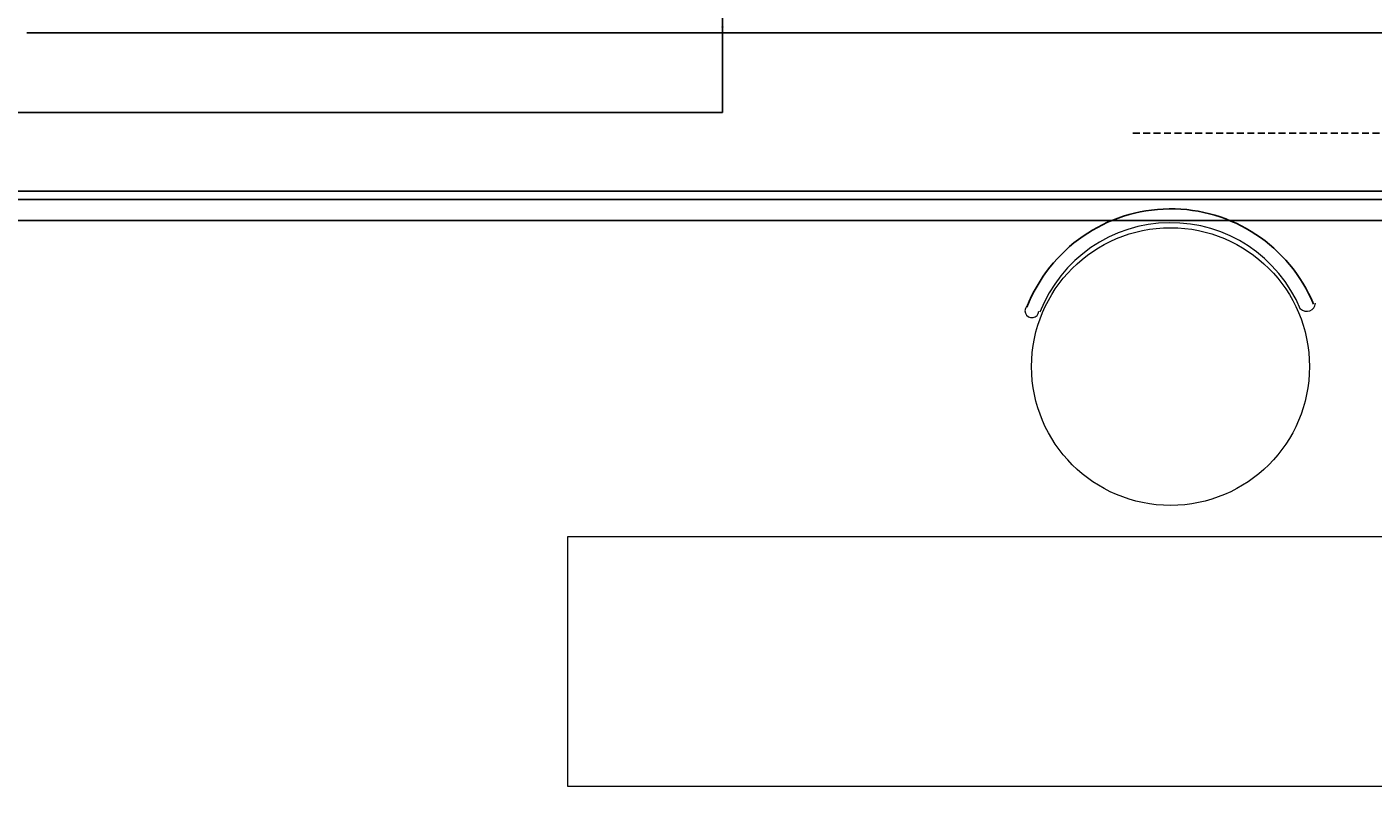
# Model space of a CAD drawing. Header units: millimetres. Extents: x 0 to 84060, y 0 to 52805.
# Tile 15 of 60: x 34591 to 37014, y 16015 to 17382. Entities that reach past the tile are written whole.
import ezdxf

# ---------------------------------------------------------------- set-up
doc = ezdxf.new("R2010")
doc.units = ezdxf.units.MM
doc.header["$LTSCALE"] = 50
doc.header["$MEASUREMENT"] = 0
doc.header["$PDMODE"] = 1
doc.linetypes.add('20601A200D001$0$DASHED2', pattern=[0.375, 0.25, -0.125])
doc.linetypes.add('CENTRUMLINJE', pattern=[27, 20, -3, 1, -3])
doc.layers.get('DEFPOINTS').update_dxf_attribs({"linetype": 'CONTINUOUS'})
for name, color, linetype in [('20601A200D001$0$00-HEL1', 251, 'CONTINUOUS'), ('20601A200D001$0$A24-HEL1', 252, 'CONTINUOUS'), ('20601A200D001$0$NYE SNITT', 251, 'CONTINUOUS'), ('xref', 7, 'CENTRUMLINJE')]:
    doc.layers.add(name, color=color, linetype=linetype)
doc.styles.add('20601A200D001$0$STANDARD', font='ROMANS.SHX')
doc.dimstyles.new('20601A200D001$0$Standard', dxfattribs={"dimtxt": 0.18, "dimasz": 0.18, "dimexe": 0.18, "dimexo": 0.0625, "dimgap": 0.09, "dimtad": 0, "dimtih": 1, "dimtoh": 1, "dimdec": 4, "dimzin": 0, "dimdsep": 46, "dimtxsty": '20601A200D001$0$STANDARD', "dimcen": 0.09, "dimadec": 0, "dimazin": 0, "dimtfac": 1, "dimtdec": 4, "dimtofl": 0, "dimtmove": 0, "dimatfit": 3, "dimfxl": 1, "dimtolj": 1, "dimtzin": 0, "dimarcsym": 0})

# ---------------------------------------------------------------- blocks, each defined once
blk = doc.blocks.new('*D363')
at = {"layer": '20601A200D001$0$NYE SNITT', "color": 0, "linetype": 'Continuous', "lineweight": -2, "transparency": 16777216}
for p, q in [((130669.6, 17535.8), (133833.8, 17535.8)), ((133833.6, 17535.7), (133833.6, 17381.8)), ((133833.6, 17227.5), (133833.6, 17381.4)), ((130187, 17227.3), (133833.8, 17227.3))]:
    blk.add_line(p, q, dxfattribs=at)
at = {"layer": '20601A200D001$0$NYE SNITT', "color": 0, "linetype": 'Continuous', "transparency": 16777216}
for points in [[(133833.6, 17535.7), (133833.6, 17535.7), (133833.6, 17535.8)], [(133833.6, 17227.5), (133833.6, 17227.5), (133833.6, 17227.3)]]:
    blk.add_solid(points, dxfattribs=at)
at = {"layer": 'DEFPOINTS', "color": 0, "linetype": 'Continuous', "transparency": 16777216}
for p in [(130669.6, 17535.8), (133833.6, 17535.8), (130186.9, 17227.3)]:
    blk.add_point(p, dxfattribs=at)
at = {"layer": '20601A200D001$0$NYE SNITT', "color": 0, "linetype": 'Continuous', "transparency": 16777216, "insert": (133833.6, 17381.6), "char_height": 0.18, "attachment_point": 5, "style": '20601A200D001$0$STANDARD'}
blk.add_mtext('\\A1;308.4983', dxfattribs=at)
blk = doc.blocks.new('20601A200D001')
at = {"layer": '20601A200D001$0$00-HEL1', "linetype": 'Continuous'}
blk.add_line((132582.02639, 17370.84077), (138977.15156, 17370.84077), dxfattribs=at)
at = {"layer": '20601A200D001$0$00-HEL1', "linetype": '20601A200D001$0$DASHED2'}
blk.add_line((138240.69752, 17190.2836), (134570.02639, 17190.2836), dxfattribs=at)
at = {"layer": '20601A200D001$0$00-HEL1'}
for p, q in [((130186.90121, 17085.84077), (138977.15156, 17085.84077)), ((138977.15156, 17085.84077), (130186.90121, 17085.84077)), ((139251.63614, 17070.84077), (131073.35525, 17070.84077)), ((131073.35525, 17033.33904), (139251.63614, 17033.33904))]:
    blk.add_line(p, q, dxfattribs=at)
at = {"layer": '20601A200D001$0$A24-HEL1', "linetype": 'Continuous', "lineweight": 0, "ltscale": 1000}
blk.add_lwpolyline([(135347.67188, 16463.24805), (133554.65625, 16463.24805), (133554.65625, 16014.74414), (135347.67188, 16014.74414)], close=True, dxfattribs=at)
blk.add_circle((134639.89062, 16770.11523), 250, dxfattribs=at)
at = {"layer": '20601A200D001$0$A24-HEL1', "linetype": 'Continuous'}
blk.add_arc((134640.4028, 16776.37963), 277.74106, 22.50411331, 158.71749882, dxfattribs=at)
at = {"layer": '20601A200D001$0$A24-HEL1', "color": 134, "linetype": 'Continuous', "lineweight": 0, "ltscale": 1000}
for centre, radius, start, end in [((134640.39528, 16776.37881), 252.741, 22.50408176, 158.71753037), ((134884.98911, 16885.59933), 15.97062, 225.9782572, 354.66801646), ((134390.42673, 16870.49577), 12.46971, 121.61160956, 358.25122479)]:
    blk.add_arc(centre, radius, start, end, dxfattribs=at)
at = {"layer": '20601A200D001$0$NYE SNITT', "linetype": 'Continuous'}
dim = blk.add_linear_dim(base=(133833.61716, 17535.83514), p1=(130186.90121, 17227.33682), p2=(130669.5565, 17535.83514), angle=270, dimstyle='20601A200D001$0$Standard', dxfattribs=at)
dim.commit()
dim.dimension.update_dxf_attribs({"geometry": '*D363', "text_midpoint": (133833.61716, 17381.58598)})

msp = doc.modelspace()

# ---------------------------------------------------------------- block references
at = {"layer": 'xref'}
msp.add_blockref('20601A200D001', (-97990.7, 0), dxfattribs=at)

doc.saveas('drawing.dxf')
